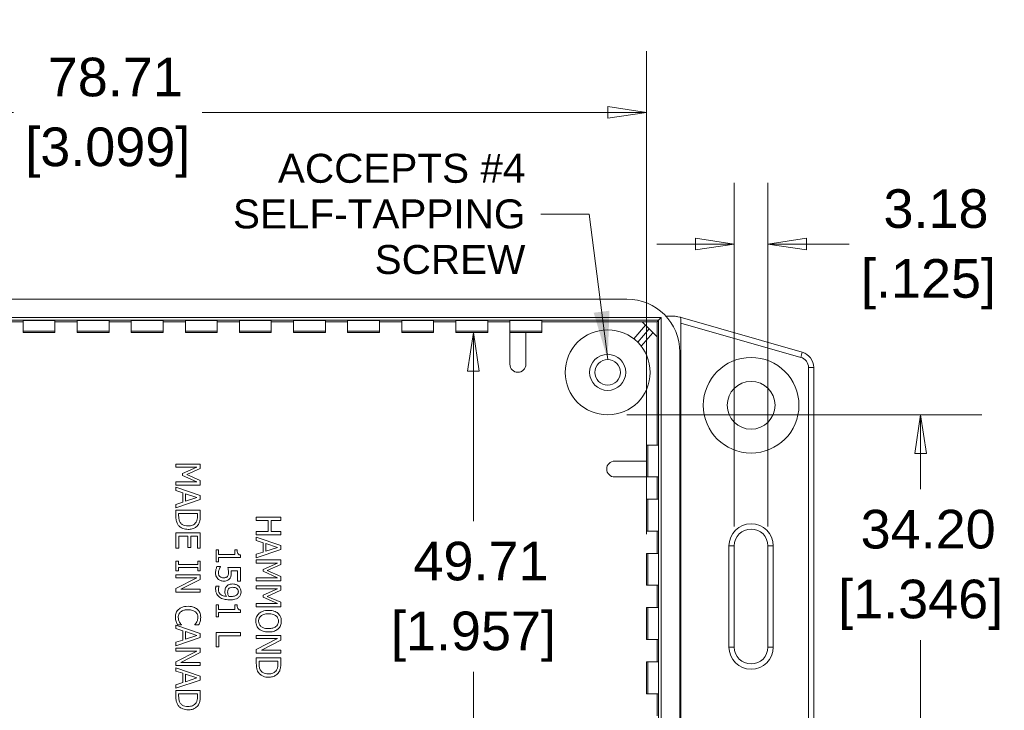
# Model space of a CAD drawing. Header units: millimetres. Extents: x 17 to 490, y 17 to 376.
# Tile 6 of 10: x 243 to 336, y 71 to 136. Entities that reach past the tile are written whole.
import ezdxf

# ---------------------------------------------------------------- set-up
doc = ezdxf.new("R2010")
doc.units = ezdxf.units.MM
doc.header["$LTSCALE"] = 1.818182
for name, color, linetype, lineweight in [('Dimension (ANSI)', 7, 'Continuous', 9), ('Symbol (ANSI)', 7, 'Continuous', 9), ('Visible (ANSI)', 7, 'Continuous', 9), ('Visible Narrow (ANSI)', 7, 'Continuous', 9)]:
    doc.layers.add(name, color=color, linetype=linetype, lineweight=lineweight)
doc.styles.add('Note Text (ANSI)', font='arial.ttf')
doc.dimstyles.new('Default - mm (ANSI)', dxfattribs={"dimscale": 1.818182, "dimtxt": 2, "dimasz": 2, "dimexe": 3.175, "dimexo": 1, "dimgap": 0.8, "dimtad": 0, "dimtih": 1, "dimtoh": 1, "dimrnd": 1e-08, "dimzin": 4, "dimdsep": 46, "dimtxsty": 'Note Text (ANSI)', "dimblk": 'Filled-1', "dimcen": 0.09, "dimdle": 10, "dimclrd": 256, "dimclre": 256, "dimclrt": 256, "dimadec": 1, "dimazin": 0, "dimtfac": 1.524, "dimtofl": 0, "dimtmove": 0, "dimatfit": 3, "dimfxl": 0, "dimtolj": 1, "dimtzin": 0, "dimlwd": -1, "dimlwe": -1, "dimarcsym": 0})
doc.dimstyles.new('Default - mm (ANSI)$7', dxfattribs={"dimscale": 1.818182, "dimtxt": 2, "dimasz": 2.5, "dimexe": 3.175, "dimexo": 1, "dimgap": 0.8, "dimtad": 0, "dimtih": 1, "dimtoh": 1, "dimrnd": 1e-08, "dimzin": 4, "dimdsep": 46, "dimtxsty": 'Note Text (ANSI)', "dimblk": 'Filled-1', "dimcen": 0.09, "dimdle": 10, "dimclrd": 256, "dimclre": 256, "dimclrt": 256, "dimadec": 1, "dimazin": 0, "dimtfac": 1.524, "dimtofl": 0, "dimtmove": 0, "dimatfit": 3, "dimfxl": 0, "dimtolj": 1, "dimtzin": 0, "dimlwd": -1, "dimlwe": -1, "dimarcsym": 0})

# ---------------------------------------------------------------- blocks, each defined once
blk = doc.blocks.new('Filled-1')
at = {"color": 0}
for p, q in [((0, 0), (-1, 0.15)), ((-1, 0.15), (-1, -0.15)), ((-1, 0), (0, 0)), ((-1, -0.15), (0, 0))]:
    blk.add_line(p, q, dxfattribs=at)
at = {"color": 0, "flags": 128}
blk.add_lwpolyline([(-1, -0.15), (0, 0), (-1, 0.15), (-1, -0.15)], dxfattribs=at)
at = {"color": 0}
blk.add_solid([(-1, -0.15), (0, 0), (-1, 0.15), (-1, -0.15)], dxfattribs=at)
blk = doc.blocks.new('*D26')
at = {"layer": 'Defpoints', "color": 0, "transparency": 16777216}
for p in [(302.421, 127.05), (223.709, 85.532), (302.421, 85.532)]:
    blk.add_point(p, dxfattribs=at)
at = {"layer": 'Dimension (ANSI)', "transparency": 16777216}
for p, q in [((223.709, 87.35), (223.709, 132.823)), ((302.421, 87.35), (302.421, 132.823)), ((227.346, 127.05), (242.835, 127.05)), ((298.785, 127.05), (260.605, 127.05))]:
    blk.add_line(p, q, dxfattribs=at)
at = {"layer": 'Dimension (ANSI)', "transparency": 16777216, "xscale": 3.636363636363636, "yscale": 3.636363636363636, "zscale": 3.636363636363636, "rotation": 180}
blk.add_blockref('Filled-1', (223.709, 127.05), dxfattribs=at)
at = {"layer": 'Dimension (ANSI)', "transparency": 16777216, "xscale": 3.636363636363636, "yscale": 3.636363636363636, "zscale": 3.636363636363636}
blk.add_blockref('Filled-1', (302.421, 127.05), dxfattribs=at)
at = {"layer": 'Dimension (ANSI)', "transparency": 16777216, "attachment_point": 5, "style": 'Note Text (ANSI)'}
for s, insert, char_height in [('\\A1; 78.71', (251.72, 130.361), 3.6364), ('\\A1;[3.099]', (251.72, 123.265), 3.63636)]:
    blk.add_mtext(s, dxfattribs=dict(at, insert=insert, char_height=char_height))
blk = doc.blocks.new('*D27')
at = {"layer": 'Defpoints', "color": 0, "transparency": 16777216}
for p in [(287.474, 106.338), (284.474, 56.626), (286.134, 56.626)]:
    blk.add_point(p, dxfattribs=at)
at = {"layer": 'Dimension (ANSI)', "transparency": 16777216}
for p, q in [((286.134, 102.701), (286.134, 88.578)), ((286.134, 60.262), (286.134, 74.386))]:
    blk.add_line(p, q, dxfattribs=at)
at = {"layer": 'Dimension (ANSI)', "transparency": 16777216, "xscale": 3.636363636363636, "yscale": 3.636363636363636, "zscale": 3.636363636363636}
for p, rotation in [((286.134, 106.338), 90), ((286.134, 56.626), 270)]:
    blk.add_blockref('Filled-1', p, dxfattribs=dict(at, rotation=rotation))
at = {"layer": 'Dimension (ANSI)', "transparency": 16777216, "attachment_point": 5, "style": 'Note Text (ANSI)'}
for s, insert, char_height in [('\\A1; 49.71', (286.134, 84.793), 3.6364), ('\\A1;[1.957]', (286.134, 77.697), 3.63636)]:
    blk.add_mtext(s, dxfattribs=dict(at, insert=insert, char_height=char_height))
blk = doc.blocks.new('*D28')
at = {"layer": 'Defpoints', "color": 0, "transparency": 16777216}
for p in [(298.765, 98.582), (298.765, 64.382), (328.221, 64.382)]:
    blk.add_point(p, dxfattribs=at)
at = {"layer": 'Dimension (ANSI)', "transparency": 16777216}
for p, q in [((300.584, 98.582), (333.994, 98.582)), ((328.221, 94.946), (328.221, 91.579)), ((328.221, 68.018), (328.221, 77.385)), ((300.584, 64.382), (333.994, 64.382))]:
    blk.add_line(p, q, dxfattribs=at)
at = {"layer": 'Dimension (ANSI)', "transparency": 16777216, "xscale": 3.636363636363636, "yscale": 3.636363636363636, "zscale": 3.636363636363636}
for p, rotation in [((328.221, 98.582), 90), ((328.221, 64.382), 270)]:
    blk.add_blockref('Filled-1', p, dxfattribs=dict(at, rotation=rotation))
at = {"layer": 'Dimension (ANSI)', "transparency": 16777216, "attachment_point": 5, "style": 'Note Text (ANSI)'}
for s, insert, char_height in [('\\A1; 34.20', (328.221, 87.794), 3.6364), ('\\A1;[1.346]', (328.221, 80.697), 3.63636)]:
    blk.add_mtext(s, dxfattribs=dict(at, insert=insert, char_height=char_height))
blk = doc.blocks.new('*D41')
at = {"layer": 'Defpoints', "color": 0, "transparency": 16777216}
for p in [(310.678, 114.661), (310.678, 86.244), (313.853, 86.244)]:
    blk.add_point(p, dxfattribs=at)
at = {"layer": 'Dimension (ANSI)', "transparency": 16777216}
for p, q in [((310.678, 88.063), (310.678, 120.434)), ((313.853, 88.063), (313.853, 120.434)), ((307.042, 114.661), (303.405, 114.661)), ((317.489, 114.661), (321.486, 114.661))]:
    blk.add_line(p, q, dxfattribs=at)
at = {"layer": 'Dimension (ANSI)', "transparency": 16777216, "xscale": 3.636363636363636, "yscale": 3.636363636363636, "zscale": 3.636363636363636}
blk.add_blockref('Filled-1', (310.678, 114.661), dxfattribs=at)
at = {"layer": 'Dimension (ANSI)', "transparency": 16777216, "xscale": 3.636363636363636, "yscale": 3.636363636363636, "zscale": 3.636363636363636, "rotation": 180}
blk.add_blockref('Filled-1', (313.853, 114.661), dxfattribs=at)
at = {"layer": 'Dimension (ANSI)', "transparency": 16777216, "char_height": 3.6364, "attachment_point": 5, "style": 'Note Text (ANSI)'}
for s, insert in [('\\A1; 3.18', (328.958, 117.974)), ('\\A1;[.125]', (328.958, 110.876))]:
    blk.add_mtext(s, dxfattribs=dict(at, insert=insert))

msp = doc.modelspace()

# ---------------------------------------------------------------- linework, layer by layer
at = {"layer": 'Visible (ANSI)'}
for p, q in [((225.565, 109.482), (300.565, 109.482)), ((303.564, 107.481), (303.814, 107.731)), ((304.955, 107.882), (304.232, 107.882)), ((305.58, 107.763), (305.368, 107.824)), ((317.078, 104.473), (305.58, 107.763)), ((243.747, 107.338), (241.656, 107.338)), ((243.747, 107.462), (243.747, 106.462)), ((246.747, 107.462), (246.747, 106.462)), ((248.838, 107.338), (246.747, 107.338)), ((248.838, 107.462), (248.838, 106.462)), ((251.838, 107.462), (251.838, 106.462)), ((253.929, 107.338), (251.838, 107.338)), ((253.929, 107.462), (253.929, 106.462)), ((256.929, 107.462), (256.929, 106.462)), ((259.02, 107.338), (256.929, 107.338)), ((259.02, 107.462), (259.02, 106.462)), ((262.02, 107.462), (262.02, 106.462)), ((264.111, 107.338), (262.02, 107.338)), ((264.111, 107.462), (264.111, 106.462)), ((267.111, 107.462), (267.111, 106.462)), ((269.202, 107.338), (267.111, 107.338)), ((269.202, 107.462), (269.202, 106.462)), ((272.202, 107.462), (272.202, 106.462)), ((274.293, 107.338), (272.202, 107.338)), ((274.293, 107.462), (274.293, 106.462)), ((277.293, 107.462), (277.293, 106.462)), ((279.384, 107.338), (277.293, 107.338)), ((279.384, 107.462), (279.384, 106.462)), ((282.384, 107.462), (282.384, 106.462)), ((284.474, 107.338), (282.384, 107.338)), ((284.474, 107.462), (284.474, 106.462)), ((287.474, 107.462), (287.474, 106.462)), ((289.565, 107.338), (287.474, 107.338)), ((289.565, 107.462), (289.565, 106.462)), ((292.565, 107.462), (292.565, 106.462)), ((302.007, 107.338), (292.565, 107.338)), ((302.321, 107.024), (301.218, 105.742)), ((302.007, 107.338), (303.421, 105.924)), ((303.421, 107.338), (302.007, 107.338)), ((303.564, 107.481), (303.421, 107.338)), ((303.421, 105.924), (303.421, 107.338)), ((305.665, 107.219), (305.665, 55.745)), ((243.747, 106.338), (243.747, 106.462)), ((246.747, 106.338), (243.747, 106.338)), ((246.747, 106.462), (246.747, 106.338)), ((248.838, 106.338), (248.838, 106.462)), ((251.838, 106.338), (248.838, 106.338)), ((251.838, 106.462), (251.838, 106.338)), ((253.929, 106.338), (253.929, 106.462)), ((256.929, 106.338), (253.929, 106.338)), ((256.929, 106.462), (256.929, 106.338)), ((259.02, 106.338), (259.02, 106.462)), ((262.02, 106.338), (259.02, 106.338)), ((262.02, 106.462), (262.02, 106.338)), ((264.111, 106.338), (264.111, 106.462)), ((267.111, 106.338), (264.111, 106.338)), ((267.111, 106.462), (267.111, 106.338)), ((269.202, 106.338), (269.202, 106.462)), ((272.202, 106.338), (269.202, 106.338)), ((272.202, 106.462), (272.202, 106.338)), ((274.293, 106.338), (274.293, 106.462)), ((277.293, 106.338), (274.293, 106.338)), ((277.293, 106.462), (277.293, 106.338)), ((279.384, 106.338), (279.384, 106.462)), ((282.384, 106.338), (279.384, 106.338)), ((282.384, 106.462), (282.384, 106.338)), ((284.474, 106.338), (284.474, 106.462)), ((287.474, 106.338), (284.474, 106.338)), ((287.474, 106.462), (287.474, 106.338)), ((289.565, 106.349), (289.565, 106.462)), ((291.065, 106.349), (289.565, 106.349)), ((289.565, 103.338), (289.565, 106.349)), ((291.065, 106.349), (291.065, 103.338)), ((292.565, 106.338), (291.065, 106.338)), ((292.565, 106.462), (292.565, 106.338)), ((301.925, 105.035), (303.028, 106.317)), ((303.421, 95.732), (303.421, 105.924)), ((305.565, 104.482), (305.565, 58.482)), ((318.165, 59.933), (318.165, 103.031)), ((302.421, 94.232), (302.421, 95.732)), ((302.545, 95.732), (302.421, 95.732)), ((303.545, 95.732), (302.545, 95.732)), ((260.425, 93.949), (258.125, 93.949)), ((258.125, 93.949), (258.125, 93.664)), ((258.125, 93.664), (260.106, 93.664)), ((260.106, 93.664), (258.759, 93.069)), ((260.425, 93.532), (260.425, 93.949)), ((299.421, 94.232), (302.432, 94.232)), ((302.432, 92.732), (302.432, 94.232)), ((258.759, 93.069), (258.759, 92.883)), ((258.759, 92.883), (260.106, 92.283)), ((259.144, 92.958), (260.425, 93.532)), ((260.425, 92.402), (259.144, 92.958)), ((302.432, 92.732), (299.421, 92.732)), ((302.432, 92.732), (302.545, 92.732)), ((303.545, 92.732), (302.545, 92.732)), ((303.421, 90.632), (303.421, 92.732)), ((260.106, 92.283), (258.125, 92.283)), ((258.125, 92.283), (258.125, 91.977)), ((258.125, 91.977), (260.425, 91.977)), ((260.425, 90.984), (258.125, 91.759)), ((258.125, 91.759), (258.125, 91.45)), ((260.425, 91.977), (260.425, 92.402)), ((258.125, 91.45), (258.768, 91.241)), ((258.768, 91.241), (258.768, 90.363)), ((259.029, 90.447), (259.029, 91.157)), ((259.029, 91.157), (260.112, 90.803)), ((260.425, 90.607), (260.425, 90.984)), ((258.125, 89.832), (260.425, 90.607)), ((258.768, 90.363), (258.125, 90.154)), ((258.125, 90.154), (258.125, 89.832)), ((260.112, 90.803), (259.029, 90.447)), ((302.421, 87.632), (302.421, 90.632)), ((302.545, 90.632), (302.421, 90.632)), ((303.545, 90.632), (302.545, 90.632)), ((260.425, 89.614), (258.125, 89.614)), ((258.125, 89.614), (258.125, 89.085)), ((258.389, 89.075), (258.389, 89.308)), ((258.389, 89.308), (260.16, 89.308)), ((260.16, 89.308), (260.16, 89.075)), ((260.425, 89.09), (260.425, 89.614)), ((267.999, 88.951), (265.699, 88.951)), ((265.699, 88.951), (265.699, 88.646)), ((265.699, 88.646), (266.824, 88.646)), ((266.824, 88.646), (266.824, 87.587)), ((267.096, 87.587), (267.096, 88.646)), ((267.096, 88.646), (267.999, 88.646)), ((267.999, 88.646), (267.999, 88.951)), ((260.425, 87.469), (258.125, 87.469)), ((258.125, 87.469), (258.125, 86.03)), ((258.397, 86.03), (258.397, 87.163)), ((258.397, 87.163), (259.251, 87.163)), ((259.251, 87.163), (259.251, 86.106)), ((259.523, 86.106), (259.523, 87.163)), ((259.523, 87.163), (260.153, 87.163)), ((260.153, 87.163), (260.153, 86.03)), ((260.425, 86.03), (260.425, 87.469)), ((266.824, 87.587), (265.699, 87.587)), ((265.699, 87.587), (265.699, 87.281)), ((265.699, 87.281), (267.999, 87.281)), ((267.999, 87.587), (267.096, 87.587)), ((267.999, 87.281), (267.999, 87.587)), ((302.421, 87.632), (302.545, 87.632)), ((303.545, 87.632), (302.545, 87.632)), ((303.421, 85.532), (303.421, 87.632)), ((267.999, 86.288), (265.699, 87.063)), ((265.699, 87.063), (265.699, 86.754)), ((265.699, 86.754), (266.342, 86.545)), ((266.342, 86.545), (266.342, 85.667)), ((266.603, 85.751), (266.603, 86.461)), ((266.603, 86.461), (267.685, 86.107)), ((267.999, 85.911), (267.999, 86.288)), ((310.678, 76.719), (310.678, 86.244)), ((313.853, 86.244), (313.853, 76.719)), ((258.125, 86.03), (258.397, 86.03)), ((259.251, 86.106), (259.523, 86.106)), ((260.153, 86.03), (260.425, 86.03)), ((262.147, 85.866), (261.912, 85.866)), ((261.912, 85.866), (261.912, 84.744)), ((262.147, 85.448), (262.147, 85.866)), ((263.688, 85.448), (262.147, 85.448)), ((263.899, 85.866), (263.688, 85.866)), ((263.688, 85.866), (263.688, 85.448)), ((264.219, 85.152), (264.219, 85.39)), ((265.699, 85.136), (267.999, 85.911)), ((266.342, 85.667), (265.699, 85.458)), ((265.699, 85.458), (265.699, 85.136)), ((267.685, 86.107), (266.603, 85.751)), ((302.421, 82.532), (302.421, 85.532)), ((302.545, 85.532), (302.421, 85.532)), ((303.545, 85.532), (302.545, 85.532)), ((258.36, 84.796), (258.125, 84.796)), ((258.125, 84.796), (258.125, 83.905)), ((258.36, 84.503), (258.36, 84.796)), ((260.19, 84.503), (258.36, 84.503)), ((260.425, 84.796), (260.19, 84.796)), ((260.19, 84.796), (260.19, 84.503)), ((260.425, 83.905), (260.425, 84.796)), ((261.912, 84.744), (262.147, 84.744)), ((262.147, 84.744), (262.147, 85.152)), ((262.147, 85.152), (264.219, 85.152)), ((267.999, 84.918), (265.699, 84.918)), ((265.699, 84.918), (265.699, 84.633)), ((265.699, 84.633), (267.68, 84.633)), ((267.68, 84.633), (266.332, 84.038)), ((266.718, 83.926), (267.999, 84.5)), ((267.999, 84.5), (267.999, 84.918)), ((258.125, 83.905), (258.36, 83.905)), ((260.425, 83.527), (258.125, 83.527)), ((258.125, 83.527), (258.125, 83.241)), ((258.36, 83.905), (258.36, 84.198)), ((258.36, 84.198), (260.19, 84.198)), ((260.19, 84.198), (260.19, 83.905)), ((260.19, 83.905), (260.425, 83.905)), ((260.425, 83.092), (260.425, 83.527)), ((262.32, 84.296), (261.994, 84.296)), ((262.32, 84.274), (262.32, 84.296)), ((264.212, 84.201), (263.026, 84.201)), ((263.328, 83.905), (263.941, 83.905)), ((263.941, 83.905), (263.941, 82.939)), ((264.212, 82.939), (264.212, 84.201)), ((266.332, 84.038), (266.332, 83.852)), ((266.332, 83.852), (267.68, 83.252)), ((267.999, 83.371), (266.718, 83.926)), ((260.108, 83.241), (258.125, 82.224)), ((258.125, 83.241), (260.108, 83.241)), ((258.604, 82.166), (260.425, 83.092)), ((263.941, 82.939), (264.212, 82.939)), ((267.68, 83.252), (265.699, 83.252)), ((265.699, 83.252), (265.699, 82.946)), ((265.699, 82.946), (267.999, 82.946)), ((267.999, 82.48), (265.699, 82.48)), ((265.699, 82.48), (265.699, 82.195)), ((267.999, 82.946), (267.999, 83.371)), ((267.999, 82.062), (267.999, 82.48)), ((302.421, 82.532), (302.545, 82.532)), ((303.545, 82.532), (302.545, 82.532)), ((303.421, 80.432), (303.421, 82.532)), ((258.125, 82.224), (258.125, 81.881)), ((258.125, 81.881), (260.425, 81.881)), ((260.425, 82.166), (258.604, 82.166)), ((260.425, 81.881), (260.425, 82.166)), ((262.195, 82.459), (261.899, 82.459)), ((262.195, 82.444), (262.195, 82.459)), ((265.699, 82.195), (267.68, 82.195)), ((267.68, 82.195), (266.332, 81.6)), ((266.332, 81.6), (266.332, 81.414)), ((266.718, 81.488), (267.999, 82.062)), ((262.147, 80.688), (261.912, 80.688)), ((261.912, 80.688), (261.912, 79.566)), ((262.147, 80.27), (262.147, 80.688)), ((263.899, 80.688), (263.688, 80.688)), ((263.688, 80.688), (263.688, 80.27)), ((267.68, 80.814), (265.699, 80.814)), ((265.699, 80.814), (265.699, 80.508)), ((266.332, 81.414), (267.68, 80.814)), ((267.999, 80.933), (266.718, 81.488)), ((267.999, 80.508), (267.999, 80.933)), ((263.688, 80.27), (262.147, 80.27)), ((262.147, 79.566), (262.147, 79.974)), ((262.147, 79.974), (264.219, 79.974)), ((264.219, 79.974), (264.219, 80.213)), ((265.699, 80.508), (267.999, 80.508)), ((302.421, 77.432), (302.421, 80.432)), ((302.545, 80.432), (302.421, 80.432)), ((303.545, 80.432), (302.545, 80.432)), ((260.425, 78), (258.125, 78.776)), ((258.125, 78.776), (258.125, 78.466)), ((258.281, 78.813), (258.647, 78.813)), ((258.647, 78.813), (258.647, 78.835)), ((259.903, 78.837), (259.903, 78.813)), ((259.903, 78.813), (260.272, 78.813)), ((261.912, 79.566), (262.147, 79.566)), ((258.125, 78.466), (258.768, 78.257)), ((258.768, 78.257), (258.768, 77.38)), ((259.029, 77.463), (259.029, 78.174)), ((259.029, 78.174), (260.112, 77.819)), ((260.425, 77.624), (260.425, 78)), ((264.212, 78.09), (261.912, 78.09)), ((261.912, 78.09), (261.912, 76.757)), ((264.212, 77.784), (264.212, 78.09)), ((258.125, 76.848), (260.425, 77.624)), ((258.768, 77.38), (258.125, 77.171)), ((258.125, 77.171), (258.125, 76.848)), ((260.112, 77.819), (259.029, 77.463)), ((262.184, 76.757), (262.184, 77.784)), ((262.184, 77.784), (264.212, 77.784)), ((267.999, 77.804), (265.699, 77.804)), ((265.699, 77.804), (265.699, 77.518)), ((267.682, 77.518), (265.699, 76.501)), ((265.699, 77.518), (267.682, 77.518)), ((266.178, 76.443), (267.999, 77.369)), ((267.999, 77.369), (267.999, 77.804)), ((302.421, 77.432), (302.545, 77.432)), ((303.545, 77.432), (302.545, 77.432)), ((303.421, 75.332), (303.421, 77.432)), ((260.425, 76.63), (258.125, 76.63)), ((258.125, 76.63), (258.125, 76.345)), ((260.108, 76.345), (258.125, 75.327)), ((258.125, 76.345), (260.108, 76.345)), ((258.604, 75.27), (260.425, 76.196)), ((260.425, 76.196), (260.425, 76.63)), ((261.912, 76.757), (262.184, 76.757)), ((265.699, 76.501), (265.699, 76.158)), ((265.699, 76.158), (267.999, 76.158)), ((267.999, 76.443), (266.178, 76.443)), ((267.999, 76.158), (267.999, 76.443)), ((258.125, 75.327), (258.125, 74.984)), ((260.425, 75.27), (258.604, 75.27)), ((260.425, 74.984), (260.425, 75.27)), ((267.999, 75.692), (265.699, 75.692)), ((265.699, 75.692), (265.699, 75.162)), ((265.963, 75.153), (265.963, 75.386)), ((265.963, 75.386), (267.734, 75.386)), ((267.734, 75.386), (267.734, 75.153)), ((267.999, 75.168), (267.999, 75.692)), ((302.421, 72.332), (302.421, 75.332)), ((302.545, 75.332), (302.421, 75.332)), ((303.545, 75.332), (302.545, 75.332)), ((258.125, 74.984), (260.425, 74.984)), ((260.425, 73.991), (258.125, 74.766)), ((258.125, 74.766), (258.125, 74.457)), ((258.125, 74.457), (258.768, 74.248)), ((258.768, 74.248), (258.768, 73.37)), ((259.029, 73.454), (259.029, 74.164)), ((259.029, 74.164), (260.112, 73.81)), ((258.125, 72.839), (260.425, 73.615)), ((258.768, 73.37), (258.125, 73.162)), ((260.112, 73.81), (259.029, 73.454)), ((260.425, 73.615), (260.425, 73.991)), ((258.125, 73.162), (258.125, 72.839)), ((260.425, 72.621), (258.125, 72.621)), ((258.125, 72.621), (258.125, 72.092)), ((258.389, 72.082), (258.389, 72.315)), ((258.389, 72.315), (260.16, 72.315)), ((260.16, 72.315), (260.16, 72.082)), ((260.425, 72.097), (260.425, 72.621)), ((302.421, 72.332), (302.545, 72.332)), ((303.545, 72.332), (302.545, 72.332)), ((303.421, 70.232), (303.421, 72.332))]:
    msp.add_line(p, q, dxfattribs=at)
for centre, radius in [((298.765, 102.582), 4), ((298.765, 102.582), 1.7), ((312.265, 99.482), 4.5), ((298.765, 102.582), 1.2), ((312.265, 99.482), 2.25)]:
    msp.add_circle(centre, radius, dxfattribs=at)
for centre, radius, start, end in [((316.665, 103.031), 1.5, 0, 74.03132), ((290.315, 103.338), 0.75, 180, 0), ((299.421, 93.482), 0.75, 90, 270), ((312.265, 86.244), 1.588, 0, 180), ((312.265, 76.719), 1.588, 180, 0)]:
    msp.add_arc(centre, radius, start, end, dxfattribs=at)
for centre, major_axis, ratio, start_param, end_param in [((300.565, 104.482), (3.536, 3.536), 0.999981, 5.497797, 7.068574), ((245.247, 107.462), (-1.5, 0), 0.004363, 3.141593, 6.283185), ((250.338, 107.462), (-1.5, 0), 0.004363, 3.141593, 6.283185), ((255.429, 107.462), (-1.5, 0), 0.004363, 3.141593, 6.283185), ((260.52, 107.462), (-1.5, 0), 0.004363, 3.141593, 6.283185), ((265.611, 107.462), (-1.5, 0), 0.004363, 3.141593, 6.283185), ((270.702, 107.462), (-1.5, 0), 0.004363, 3.141593, 6.283185), ((275.793, 107.462), (-1.5, 0), 0.004363, 3.141593, 6.283185), ((280.884, 107.462), (-1.5, 0), 0.004363, 3.141593, 6.283185), ((285.974, 107.462), (-1.5, 0), 0.004363, 3.141593, 6.283185), ((291.065, 107.462), (-1.5, 0), 0.004363, 3.141593, 6.283185), ((245.247, 106.462), (-1.5, 0), 0.004363, 3.141593, 6.283185), ((250.338, 106.462), (-1.5, 0), 0.004363, 3.141593, 6.283185), ((255.429, 106.462), (-1.5, 0), 0.004363, 3.141593, 6.283185), ((260.52, 106.462), (-1.5, 0), 0.004363, 3.141593, 6.283185), ((265.611, 106.462), (-1.5, 0), 0.004363, 3.141593, 6.283185), ((270.702, 106.462), (-1.5, 0), 0.004363, 3.141593, 6.283185), ((275.793, 106.462), (-1.5, 0), 0.004363, 3.141593, 6.283185), ((280.884, 106.462), (-1.5, 0), 0.004363, 3.141593, 6.283185), ((285.974, 106.462), (-1.5, 0), 0.004363, 3.141593, 6.283185), ((291.065, 106.462), (-1.5, 0), 0.004363, 3.141593, 6.283185), ((302.545, 94.232), (0, -1.5), 0.004363, 0, 3.141593), ((303.545, 94.232), (0, 1.5), 0.004363, 3.141593, 6.283185), ((302.545, 89.132), (0, -1.5), 0.004363, 0, 3.141593), ((303.545, 89.132), (0, 1.5), 0.004363, 3.141593, 6.283185), ((302.545, 84.032), (0, -1.5), 0.004363, 0, 3.141593), ((303.545, 84.032), (0, 1.5), 0.004363, 3.141593, 6.283185), ((302.545, 78.932), (0, -1.5), 0.004363, 0, 3.141593), ((303.545, 78.932), (0, 1.5), 0.004363, 3.141593, 6.283185), ((302.545, 73.832), (0, -1.5), 0.004363, 0, 3.141593), ((303.545, 73.832), (0, 1.5), 0.004363, 3.141593, 6.283185)]:
    msp.add_ellipse(centre, major_axis=major_axis, ratio=ratio, start_param=start_param, end_param=end_param, dxfattribs=at)
for points, knots in [([(305.368, 107.824), (305.328, 107.835), (305.284, 107.846), (305.153, 107.871), (305.057, 107.882), (304.955, 107.882)], [1.24018026, 1.24018026, 1.24018026, 1.24018026, 1.26012077, 1.26012077, 1.2962659, 1.2962659, 1.2962659, 1.2962659]), ([(305.58, 107.763), (305.601, 107.757), (305.619, 107.74), (305.645, 107.682), (305.653, 107.641), (305.662, 107.547), (305.664, 107.487), (305.666, 107.356), (305.665, 107.285), (305.665, 107.219)], [0.0788412, 0.0788412, 0.0788412, 0.0788412, 0.09816242, 0.09816242, 0.11748363, 0.11748363, 0.13738965, 0.13738965, 0.15729567, 0.15729567, 0.15729567, 0.15729567]), ([(258.125, 89.085), (258.125, 88.939), (258.132, 88.768), (258.175, 88.56), (258.208, 88.432), (258.309, 88.27)], [-0.1845526, -0.1845526, -0.1845526, -0.1845526, -0.0573574, -0.0573574, 0, 0, 0, 0]), ([(258.542, 88.44), (258.513, 88.481), (258.489, 88.525), (258.44, 88.637), (258.428, 88.692), (258.398, 88.833), (258.389, 88.958), (258.389, 89.075)], [-0.04883375, -0.04883375, -0.04883375, -0.04883375, -0.04319559, -0.04319559, -0.03526418, -0.03526418, 0, 0, 0, 0]), ([(260.16, 89.075), (260.16, 88.892), (260.141, 88.786), (260.106, 88.637), (260.071, 88.55), (260.022, 88.468)], [-0.0460514, -0.0460514, -0.0460514, -0.0460514, -0.02855229, -0.02855229, 0, 0, 0, 0]), ([(260.242, 88.266), (260.305, 88.362), (260.347, 88.471), (260.392, 88.64), (260.425, 88.781), (260.425, 89.09)], [-0.2683592, -0.2683592, -0.2683592, -0.2683592, -0.0928759, -0.0928759, 0, 0, 0, 0]), ([(258.309, 88.27), (258.364, 88.187), (258.431, 88.115), (258.597, 87.982), (258.693, 87.93), (258.938, 87.828), (259.103, 87.8), (259.273, 87.8)], [-0.1051826, -0.1051826, -0.1051826, -0.1051826, -0.0796413, -0.0796413, -0.0508324, -0.0508324, 0, 0, 0, 0]), ([(259.277, 88.119), (259.173, 88.119), (259.067, 88.128), (258.901, 88.169), (258.815, 88.198), (258.655, 88.303), (258.592, 88.365), (258.542, 88.44)], [-0.1040739, -0.1040739, -0.1040739, -0.1040739, -0.0575277, -0.0575277, -0.0269363, -0.0269363, 0, 0, 0, 0]), ([(259.273, 87.8), (259.401, 87.8), (259.531, 87.814), (259.795, 87.886), (259.893, 87.94), (260.076, 88.063), (260.168, 88.155), (260.242, 88.266)], [-0.08919935, -0.08919935, -0.08919935, -0.08919935, -0.06602777, -0.06602777, -0.03998556, -0.03998556, 0, 0, 0, 0]), ([(260.022, 88.468), (259.984, 88.405), (259.937, 88.35), (259.825, 88.256), (259.761, 88.219), (259.562, 88.138), (259.417, 88.119), (259.277, 88.119)], [-0.0862397, -0.0862397, -0.0862397, -0.0862397, -0.06442755, -0.06442755, -0.04224598, -0.04224598, 0, 0, 0, 0]), ([(264.219, 85.39), (264.188, 85.393), (264.157, 85.398), (264.1, 85.413), (264.075, 85.422), (264.026, 85.45), (264.003, 85.468), (263.974, 85.503), (263.953, 85.532), (263.907, 85.667), (263.899, 85.767), (263.899, 85.866)], [-0.1517394, -0.1517394, -0.1517394, -0.1517394, -0.1151092, -0.1151092, -0.0834926, -0.0834926, -0.0492266, -0.0492266, -0.02948, -0.02948, 0, 0, 0, 0]), ([(261.994, 84.296), (261.951, 84.209), (261.921, 84.113), (261.886, 83.959), (261.863, 83.844), (261.863, 83.694)], [-0.1161649, -0.1161649, -0.1161649, -0.1161649, -0.0450167, -0.0450167, 0, 0, 0, 0]), ([(261.863, 83.694), (261.863, 83.629), (261.869, 83.565), (261.892, 83.459), (261.908, 83.4), (261.979, 83.255), (262.027, 83.187), (262.089, 83.13)], [-0.08322023, -0.08322023, -0.08322023, -0.08322023, -0.04831177, -0.04831177, -0.02531764, -0.02531764, 0, 0, 0, 0]), ([(262.13, 83.689), (262.13, 83.745), (262.134, 83.804), (262.161, 83.916), (262.178, 83.971), (262.197, 84.026)], [-0.03443792, -0.03443792, -0.03443792, -0.03443792, -0.01739739, -0.01739739, 0, 0, 0, 0]), ([(262.27, 83.357), (262.246, 83.378), (262.225, 83.401), (262.189, 83.452), (262.174, 83.479), (262.152, 83.538), (262.13, 83.601), (262.13, 83.689)], [-0.0762672, -0.0762672, -0.0762672, -0.0762672, -0.05108229, -0.05108229, -0.02623546, -0.02623546, 0, 0, 0, 0]), ([(262.197, 84.026), (262.215, 84.076), (262.236, 84.125), (262.27, 84.191), (262.294, 84.239), (262.32, 84.274)], [-0.046395, -0.046395, -0.046395, -0.046395, -0.01298423, -0.01298423, 0, 0, 0, 0]), ([(263.082, 83.746), (263.082, 83.653), (263.071, 83.557), (263.027, 83.441), (263.005, 83.403), (262.976, 83.37)], [-0.03715531, -0.03715531, -0.03715531, -0.03715531, -0.01333938, -0.01333938, 0, 0, 0, 0]), ([(263.026, 84.201), (263.04, 84.139), (263.053, 84.061), (263.068, 83.966), (263.082, 83.872), (263.082, 83.746)], [-0.1079239, -0.1079239, -0.1079239, -0.1079239, -0.037632, -0.037632, 0, 0, 0, 0]), ([(263.198, 83.163), (263.225, 83.199), (263.249, 83.237), (263.288, 83.316), (263.303, 83.356), (263.322, 83.437), (263.341, 83.527), (263.341, 83.696)], [-0.158347, -0.158347, -0.158347, -0.158347, -0.1029811, -0.1029811, -0.0506947, -0.0506947, 0, 0, 0, 0]), ([(263.341, 83.696), (263.341, 83.729), (263.34, 83.762), (263.338, 83.811), (263.335, 83.85), (263.328, 83.905)], [-0.05051489, -0.05051489, -0.05051489, -0.05051489, -0.01649949, -0.01649949, 0, 0, 0, 0]), ([(262.089, 83.13), (262.16, 83.063), (262.243, 83.014), (262.396, 82.956), (262.498, 82.926), (262.642, 82.926)], [-0.1077922, -0.1077922, -0.1077922, -0.1077922, -0.0432601, -0.0432601, 0, 0, 0, 0]), ([(262.644, 83.239), (262.532, 83.239), (262.464, 83.258), (262.369, 83.29), (262.316, 83.318), (262.27, 83.357)], [-0.03014054, -0.03014054, -0.03014054, -0.03014054, -0.01816164, -0.01816164, 0, 0, 0, 0]), ([(262.642, 82.926), (262.715, 82.926), (262.791, 82.932), (262.914, 82.96), (262.969, 82.978), (263.095, 83.052), (263.151, 83.102), (263.198, 83.163)], [-0.07247387, -0.07247387, -0.07247387, -0.07247387, -0.04374222, -0.04374222, -0.02305631, -0.02305631, 0, 0, 0, 0]), ([(262.976, 83.37), (262.958, 83.348), (262.938, 83.329), (262.886, 83.291), (262.858, 83.278), (262.784, 83.248), (262.714, 83.239), (262.644, 83.239)], [-0.03127308, -0.03127308, -0.03127308, -0.03127308, -0.02692445, -0.02692445, -0.02107918, -0.02107918, 0, 0, 0, 0]), ([(263.464, 82.658), (263.389, 82.658), (263.313, 82.651), (263.191, 82.624), (263.126, 82.604), (262.987, 82.525), (262.927, 82.472), (262.877, 82.408)], [-0.08385592, -0.08385592, -0.08385592, -0.08385592, -0.04804451, -0.04804451, -0.02434338, -0.02434338, 0, 0, 0, 0]), ([(264.042, 82.442), (263.969, 82.511), (263.883, 82.563), (263.732, 82.622), (263.625, 82.658), (263.464, 82.658)], [-0.1283487, -0.1283487, -0.1283487, -0.1283487, -0.0481328, -0.0481328, 0, 0, 0, 0]), ([(261.899, 82.459), (261.885, 82.416), (261.878, 82.373), (261.872, 82.316), (261.867, 82.262), (261.867, 82.198)], [-0.08447105, -0.08447105, -0.08447105, -0.08447105, -0.01933651, -0.01933651, 0, 0, 0, 0]), ([(261.867, 82.198), (261.867, 82.102), (261.876, 82.006), (261.918, 81.831), (261.948, 81.757), (262.054, 81.58), (262.136, 81.493), (262.234, 81.42)], [-0.0904681, -0.0904681, -0.0904681, -0.0904681, -0.06194261, -0.06194261, -0.03658693, -0.03658693, 0, 0, 0, 0]), ([(262.133, 82.157), (262.133, 82.239), (262.148, 82.309), (262.172, 82.391), (262.182, 82.421), (262.195, 82.444)], [-0.02185704, -0.02185704, -0.02185704, -0.02185704, -0.00774924, -0.00774924, 0, 0, 0, 0]), ([(262.901, 81.486), (262.763, 81.495), (262.619, 81.521), (262.397, 81.625), (262.337, 81.676), (262.249, 81.765), (262.208, 81.825), (262.147, 81.977), (262.133, 82.067), (262.133, 82.157)], [-0.08504968, -0.08504968, -0.08504968, -0.08504968, -0.06466507, -0.06466507, -0.04920119, -0.04920119, -0.02698509, -0.02698509, 0, 0, 0, 0]), ([(262.877, 82.408), (262.829, 82.345), (262.79, 82.274), (262.761, 82.166), (262.741, 82.089), (262.741, 81.965)], [-0.1295484, -0.1295484, -0.1295484, -0.1295484, -0.037181, -0.037181, 0, 0, 0, 0]), ([(262.741, 81.965), (262.741, 81.881), (262.752, 81.799), (262.798, 81.665), (262.832, 81.587), (262.901, 81.486)], [-0.08938383, -0.08938383, -0.08938383, -0.08938383, -0.03698406, -0.03698406, 0, 0, 0, 0]), ([(262.996, 81.896), (262.996, 81.97), (263.005, 82.035), (263.03, 82.119), (263.05, 82.155), (263.077, 82.188)], [-0.02616666, -0.02616666, -0.02616666, -0.02616666, -0.01272033, -0.01272033, 0, 0, 0, 0]), ([(263.123, 81.484), (263.074, 81.557), (263.046, 81.632), (263.01, 81.752), (262.996, 81.824), (262.996, 81.896)], [-0.03747485, -0.03747485, -0.03747485, -0.03747485, -0.02153251, -0.02153251, 0, 0, 0, 0]), ([(263.077, 82.188), (263.098, 82.215), (263.123, 82.239), (263.185, 82.285), (263.216, 82.299), (263.308, 82.335), (263.392, 82.345), (263.477, 82.345)], [-0.03938111, -0.03938111, -0.03938111, -0.03938111, -0.03320291, -0.03320291, -0.02545618, -0.02545618, 0, 0, 0, 0]), ([(263.876, 81.64), (263.848, 81.613), (263.814, 81.591), (263.724, 81.543), (263.67, 81.527), (263.537, 81.489), (263.401, 81.478), (263.269, 81.478)], [-0.05204138, -0.05204138, -0.05204138, -0.05204138, -0.04732645, -0.04732645, -0.0398666, -0.0398666, 0, 0, 0, 0]), ([(263.477, 82.345), (263.531, 82.345), (263.585, 82.341), (263.683, 82.324), (263.728, 82.312), (263.832, 82.266), (263.872, 82.234), (263.934, 82.171), (263.959, 82.133), (263.998, 82.038), (264.007, 81.984), (264.007, 81.929)], [-0.0608988, -0.0608988, -0.0608988, -0.0608988, -0.05119306, -0.05119306, -0.04281988, -0.04281988, -0.03059362, -0.03059362, -0.01648294, -0.01648294, 0, 0, 0, 0]), ([(264.007, 81.929), (264.007, 81.899), (264.004, 81.869), (263.993, 81.818), (263.985, 81.788), (263.948, 81.713), (263.913, 81.674), (263.876, 81.64)], [-0.0381038, -0.0381038, -0.0381038, -0.0381038, -0.02495608, -0.02495608, -0.01505633, -0.01505633, 0, 0, 0, 0]), ([(264.258, 81.927), (264.258, 81.981), (264.252, 82.035), (264.225, 82.151), (264.204, 82.206), (264.149, 82.32), (264.102, 82.386), (264.042, 82.442)], [-0.04885154, -0.04885154, -0.04885154, -0.04885154, -0.03789932, -0.03789932, -0.02470391, -0.02470391, 0, 0, 0, 0]), ([(264.051, 81.417), (264.085, 81.448), (264.114, 81.482), (264.166, 81.558), (264.188, 81.598), (264.229, 81.697), (264.258, 81.791), (264.258, 81.927)], [-0.1020421, -0.1020421, -0.1020421, -0.1020421, -0.071563, -0.071563, -0.0410079, -0.0410079, 0, 0, 0, 0]), ([(262.234, 81.42), (262.359, 81.328), (262.508, 81.269), (262.774, 81.202), (262.953, 81.167), (263.2, 81.167)], [-0.1712955, -0.1712955, -0.1712955, -0.1712955, -0.0740086, -0.0740086, 0, 0, 0, 0]), ([(263.269, 81.478), (263.224, 81.478), (263.203, 81.479), (263.165, 81.481), (263.142, 81.482), (263.123, 81.484)], [-0.01149281, -0.01149281, -0.01149281, -0.01149281, -0.00557609, -0.00557609, 0, 0, 0, 0]), ([(263.2, 81.167), (263.317, 81.167), (263.44, 81.174), (263.613, 81.203), (263.715, 81.224), (263.908, 81.308), (263.986, 81.355), (264.051, 81.417)], [-0.1362043, -0.1362043, -0.1362043, -0.1362043, -0.0631744, -0.0631744, -0.0271193, -0.0271193, 0, 0, 0, 0]), ([(264.219, 80.213), (264.188, 80.215), (264.157, 80.22), (264.1, 80.235), (264.075, 80.244), (264.026, 80.272), (264.003, 80.29), (263.974, 80.325), (263.953, 80.354), (263.907, 80.489), (263.899, 80.59), (263.899, 80.688)], [-0.1517394, -0.1517394, -0.1517394, -0.1517394, -0.1151092, -0.1151092, -0.0834926, -0.0834926, -0.0492266, -0.0492266, -0.02948, -0.02948, 0, 0, 0, 0]), ([(258.386, 80.268), (258.336, 80.223), (258.292, 80.173), (258.215, 80.063), (258.184, 80.004), (258.121, 79.845), (258.084, 79.71), (258.084, 79.529)], [-0.125103, -0.125103, -0.125103, -0.125103, -0.0897673, -0.0897673, -0.0544998, -0.0544998, 0, 0, 0, 0]), ([(258.348, 79.525), (258.348, 79.578), (258.354, 79.63), (258.38, 79.741), (258.401, 79.791), (258.459, 79.905), (258.512, 79.97), (258.578, 80.026)], [-0.04888247, -0.04888247, -0.04888247, -0.04888247, -0.03826723, -0.03826723, -0.02584744, -0.02584744, 0, 0, 0, 0]), ([(259.273, 80.557), (259.025, 80.557), (258.835, 80.516), (258.572, 80.408), (258.472, 80.348), (258.386, 80.268)], [-0.08532834, -0.08532834, -0.08532834, -0.08532834, -0.03516489, -0.03516489, 0, 0, 0, 0]), ([(258.578, 80.026), (258.662, 80.097), (258.761, 80.147), (258.926, 80.202), (259.053, 80.239), (259.273, 80.239)], [-0.1813623, -0.1813623, -0.1813623, -0.1813623, -0.0660647, -0.0660647, 0, 0, 0, 0]), ([(260.149, 80.27), (260.04, 80.367), (259.914, 80.436), (259.693, 80.512), (259.534, 80.557), (259.273, 80.557)], [-0.2074474, -0.2074474, -0.2074474, -0.2074474, -0.078215, -0.078215, 0, 0, 0, 0]), ([(259.273, 80.239), (259.41, 80.239), (259.573, 80.223), (259.817, 80.134), (259.898, 80.091), (259.968, 80.034)], [-0.07815743, -0.07815743, -0.07815743, -0.07815743, -0.02716702, -0.02716702, 0, 0, 0, 0]), ([(259.968, 80.034), (260.009, 79.999), (260.045, 79.96), (260.108, 79.875), (260.134, 79.829), (260.188, 79.699), (260.205, 79.614), (260.205, 79.525)], [-0.05820674, -0.05820674, -0.05820674, -0.05820674, -0.04227448, -0.04227448, -0.02666837, -0.02666837, 0, 0, 0, 0]), ([(260.466, 79.523), (260.466, 79.604), (260.458, 79.685), (260.426, 79.839), (260.402, 79.91), (260.315, 80.091), (260.242, 80.188), (260.149, 80.27)], [-0.08451684, -0.08451684, -0.08451684, -0.08451684, -0.06014884, -0.06014884, -0.03726814, -0.03726814, 0, 0, 0, 0]), ([(265.963, 79.899), (265.912, 79.853), (265.866, 79.803), (265.787, 79.694), (265.754, 79.636), (265.672, 79.439), (265.65, 79.299), (265.65, 79.157)], [-0.08600484, -0.08600484, -0.08600484, -0.08600484, -0.06386066, -0.06386066, -0.04266518, -0.04266518, 0, 0, 0, 0]), ([(265.915, 79.155), (265.915, 79.205), (265.919, 79.256), (265.939, 79.352), (265.954, 79.397), (266.009, 79.514), (266.058, 79.577), (266.199, 79.706), (266.289, 79.752), (266.525, 79.837), (266.691, 79.854), (266.849, 79.854)], [-0.120367, -0.120367, -0.120367, -0.120367, -0.1075859, -0.1075859, -0.0955636, -0.0955636, -0.0749754, -0.0749754, -0.0472762, -0.0472762, 0, 0, 0, 0]), ([(266.849, 80.173), (266.652, 80.173), (266.455, 80.147), (266.159, 80.035), (266.054, 79.977), (265.963, 79.899)], [-0.09488326, -0.09488326, -0.09488326, -0.09488326, -0.03606784, -0.03606784, 0, 0, 0, 0]), ([(267.736, 79.897), (267.624, 79.99), (267.496, 80.056), (267.272, 80.129), (267.11, 80.173), (266.849, 80.173)], [-0.205367, -0.205367, -0.205367, -0.205367, -0.0783333, -0.0783333, 0, 0, 0, 0]), ([(266.849, 79.854), (266.969, 79.854), (267.142, 79.843), (267.394, 79.759), (267.474, 79.72), (267.544, 79.666)], [-0.07963564, -0.07963564, -0.07963564, -0.07963564, -0.02644753, -0.02644753, 0, 0, 0, 0]), ([(268.047, 79.157), (268.047, 79.239), (268.039, 79.322), (268.006, 79.478), (267.981, 79.551), (267.895, 79.727), (267.825, 79.819), (267.736, 79.897)], [-0.08322583, -0.08322583, -0.08322583, -0.08322583, -0.05862173, -0.05862173, -0.0354892, -0.0354892, 0, 0, 0, 0]), ([(258.084, 79.529), (258.084, 79.451), (258.088, 79.371), (258.113, 79.242), (258.131, 79.18), (258.151, 79.118)], [-0.0393811, -0.0393811, -0.0393811, -0.0393811, -0.019306, -0.019306, 0, 0, 0, 0]), ([(258.151, 79.118), (258.168, 79.065), (258.189, 79.007), (258.236, 78.909), (258.259, 78.861), (258.281, 78.813)], [-0.03286675, -0.03286675, -0.03286675, -0.03286675, -0.01588248, -0.01588248, 0, 0, 0, 0]), ([(258.462, 79.079), (258.427, 79.142), (258.401, 79.211), (258.371, 79.314), (258.348, 79.398), (258.348, 79.525)], [-0.1142443, -0.1142443, -0.1142443, -0.1142443, -0.0381612, -0.0381612, 0, 0, 0, 0]), ([(258.647, 78.835), (258.618, 78.864), (258.586, 78.902), (258.547, 78.951), (258.51, 78.997), (258.462, 79.079)], [-0.07931349, -0.07931349, -0.07931349, -0.07931349, -0.02845868, -0.02845868, 0, 0, 0, 0]), ([(260.095, 79.096), (260.065, 79.043), (260.031, 78.989), (259.963, 78.906), (259.934, 78.871), (259.903, 78.837)], [-0.03206049, -0.03206049, -0.03206049, -0.03206049, -0.01374713, -0.01374713, 0, 0, 0, 0]), ([(260.205, 79.525), (260.205, 79.445), (260.197, 79.363), (260.163, 79.25), (260.14, 79.178), (260.095, 79.096)], [-0.08634088, -0.08634088, -0.08634088, -0.08634088, -0.02814336, -0.02814336, 0, 0, 0, 0]), ([(260.272, 78.813), (260.299, 78.863), (260.324, 78.914), (260.359, 78.993), (260.383, 79.049), (260.406, 79.118)], [-0.0650044, -0.0650044, -0.0650044, -0.0650044, -0.02198899, -0.02198899, 0, 0, 0, 0]), ([(260.406, 79.118), (260.425, 79.18), (260.439, 79.243), (260.454, 79.338), (260.466, 79.413), (260.466, 79.523)], [-0.09792495, -0.09792495, -0.09792495, -0.09792495, -0.03309868, -0.03309868, 0, 0, 0, 0]), ([(265.65, 79.157), (265.65, 79.075), (265.658, 78.993), (265.691, 78.838), (265.715, 78.763), (265.801, 78.586), (265.874, 78.494), (265.963, 78.415)], [-0.08370272, -0.08370272, -0.08370272, -0.08370272, -0.05893825, -0.05893825, -0.03579034, -0.03579034, 0, 0, 0, 0]), ([(266.849, 78.458), (266.75, 78.458), (266.649, 78.465), (266.469, 78.497), (266.386, 78.52), (266.199, 78.604), (266.131, 78.663), (266.035, 78.761), (265.992, 78.825), (265.929, 78.978), (265.915, 79.066), (265.915, 79.155)], [-0.09542019, -0.09542019, -0.09542019, -0.09542019, -0.08064451, -0.08064451, -0.06802355, -0.06802355, -0.04990597, -0.04990597, -0.02669601, -0.02669601, 0, 0, 0, 0]), ([(267.544, 79.666), (267.586, 79.633), (267.625, 79.596), (267.696, 79.506), (267.719, 79.461), (267.769, 79.339), (267.782, 79.247), (267.782, 79.155)], [-0.04997991, -0.04997991, -0.04997991, -0.04997991, -0.03949144, -0.03949144, -0.02756231, -0.02756231, 0, 0, 0, 0]), ([(267.782, 79.155), (267.782, 79.095), (267.776, 79.035), (267.748, 78.923), (267.728, 78.87), (267.66, 78.752), (267.607, 78.694), (267.544, 78.646)], [-0.05878786, -0.05878786, -0.05878786, -0.05878786, -0.0407603, -0.0407603, -0.02389484, -0.02389484, 0, 0, 0, 0]), ([(267.736, 78.415), (267.787, 78.46), (267.832, 78.51), (267.919, 78.634), (267.951, 78.7), (268.025, 78.877), (268.047, 79.016), (268.047, 79.157)], [-0.07020457, -0.07020457, -0.07020457, -0.07020457, -0.05767327, -0.05767327, -0.04222663, -0.04222663, 0, 0, 0, 0]), ([(265.963, 78.415), (266.016, 78.369), (266.073, 78.33), (266.201, 78.261), (266.271, 78.232), (266.461, 78.173), (266.626, 78.139), (266.849, 78.139)], [-0.1445863, -0.1445863, -0.1445863, -0.1445863, -0.1071623, -0.1071623, -0.0667834, -0.0667834, 0, 0, 0, 0]), ([(267.544, 78.646), (267.439, 78.565), (267.319, 78.526), (267.122, 78.471), (266.983, 78.458), (266.849, 78.458)], [-0.06128444, -0.06128444, -0.06128444, -0.06128444, -0.04040358, -0.04040358, 0, 0, 0, 0]), ([(266.849, 78.139), (267.109, 78.139), (267.288, 78.184), (267.532, 78.275), (267.641, 78.334), (267.736, 78.415)], [-0.07811101, -0.07811101, -0.07811101, -0.07811101, -0.03721381, -0.03721381, 0, 0, 0, 0]), ([(265.699, 75.162), (265.699, 75.017), (265.706, 74.846), (265.749, 74.638), (265.781, 74.51), (265.883, 74.348)], [-0.1845526, -0.1845526, -0.1845526, -0.1845526, -0.0573574, -0.0573574, 0, 0, 0, 0]), ([(266.116, 74.518), (266.087, 74.559), (266.062, 74.603), (266.014, 74.715), (266.001, 74.77), (265.971, 74.911), (265.963, 75.036), (265.963, 75.153)], [-0.04883375, -0.04883375, -0.04883375, -0.04883375, -0.04319559, -0.04319559, -0.03526418, -0.03526418, 0, 0, 0, 0]), ([(267.734, 75.153), (267.734, 74.969), (267.715, 74.864), (267.68, 74.715), (267.644, 74.627), (267.596, 74.546)], [-0.0460514, -0.0460514, -0.0460514, -0.0460514, -0.02855229, -0.02855229, 0, 0, 0, 0]), ([(267.816, 74.344), (267.879, 74.44), (267.921, 74.549), (267.965, 74.718), (267.999, 74.858), (267.999, 75.168)], [-0.2683592, -0.2683592, -0.2683592, -0.2683592, -0.0928759, -0.0928759, 0, 0, 0, 0]), ([(265.883, 74.348), (265.938, 74.265), (266.005, 74.193), (266.171, 74.06), (266.266, 74.007), (266.512, 73.906), (266.677, 73.878), (266.847, 73.878)], [-0.1051826, -0.1051826, -0.1051826, -0.1051826, -0.0796413, -0.0796413, -0.0508324, -0.0508324, 0, 0, 0, 0]), ([(266.85, 74.197), (266.747, 74.197), (266.641, 74.206), (266.474, 74.247), (266.389, 74.275), (266.229, 74.381), (266.166, 74.443), (266.116, 74.518)], [-0.1040739, -0.1040739, -0.1040739, -0.1040739, -0.0575277, -0.0575277, -0.0269363, -0.0269363, 0, 0, 0, 0]), ([(266.847, 73.878), (266.975, 73.878), (267.105, 73.892), (267.368, 73.964), (267.467, 74.018), (267.65, 74.14), (267.742, 74.233), (267.816, 74.344)], [-0.08919935, -0.08919935, -0.08919935, -0.08919935, -0.06602777, -0.06602777, -0.03998556, -0.03998556, 0, 0, 0, 0]), ([(267.596, 74.546), (267.558, 74.483), (267.511, 74.428), (267.399, 74.334), (267.335, 74.297), (267.136, 74.216), (266.991, 74.197), (266.85, 74.197)], [-0.0862397, -0.0862397, -0.0862397, -0.0862397, -0.06442755, -0.06442755, -0.04224598, -0.04224598, 0, 0, 0, 0]), ([(258.125, 72.092), (258.125, 71.946), (258.132, 71.776), (258.175, 71.568), (258.208, 71.439), (258.309, 71.277)], [-0.1845526, -0.1845526, -0.1845526, -0.1845526, -0.0573574, -0.0573574, 0, 0, 0, 0]), ([(258.542, 71.447), (258.513, 71.488), (258.489, 71.532), (258.44, 71.644), (258.428, 71.7), (258.398, 71.841), (258.389, 71.965), (258.389, 72.082)], [-0.04883375, -0.04883375, -0.04883375, -0.04883375, -0.04319559, -0.04319559, -0.03526418, -0.03526418, 0, 0, 0, 0]), ([(259.277, 71.126), (259.173, 71.126), (259.067, 71.135), (258.901, 71.176), (258.815, 71.205), (258.655, 71.31), (258.592, 71.372), (258.542, 71.447)], [-0.1040739, -0.1040739, -0.1040739, -0.1040739, -0.0575277, -0.0575277, -0.0269363, -0.0269363, 0, 0, 0, 0]), ([(260.022, 71.475), (259.984, 71.413), (259.937, 71.358), (259.825, 71.263), (259.761, 71.226), (259.562, 71.145), (259.417, 71.126), (259.277, 71.126)], [-0.0862397, -0.0862397, -0.0862397, -0.0862397, -0.06442755, -0.06442755, -0.04224598, -0.04224598, 0, 0, 0, 0]), ([(260.16, 72.082), (260.16, 71.899), (260.141, 71.793), (260.106, 71.644), (260.071, 71.557), (260.022, 71.475)], [-0.0460514, -0.0460514, -0.0460514, -0.0460514, -0.02855229, -0.02855229, 0, 0, 0, 0]), ([(260.242, 71.274), (260.305, 71.369), (260.347, 71.478), (260.392, 71.647), (260.425, 71.788), (260.425, 72.097)], [-0.2683592, -0.2683592, -0.2683592, -0.2683592, -0.0928759, -0.0928759, 0, 0, 0, 0]), ([(258.309, 71.277), (258.364, 71.194), (258.431, 71.122), (258.597, 70.989), (258.693, 70.937), (258.938, 70.835), (259.103, 70.808), (259.273, 70.808)], [-0.1051826, -0.1051826, -0.1051826, -0.1051826, -0.0796413, -0.0796413, -0.0508324, -0.0508324, 0, 0, 0, 0]), ([(259.273, 70.808), (259.401, 70.808), (259.531, 70.821), (259.795, 70.893), (259.893, 70.948), (260.076, 71.07), (260.168, 71.162), (260.242, 71.274)], [-0.08919935, -0.08919935, -0.08919935, -0.08919935, -0.06602777, -0.06602777, -0.03998556, -0.03998556, 0, 0, 0, 0])]:
    msp.add_open_spline(points, degree=3, knots=knots, dxfattribs=at)
at = {"layer": 'Visible Narrow (ANSI)'}
for p, q in [((303.814, 107.731), (222.317, 107.731)), ((303.814, 55.233), (303.814, 107.731)), ((222.567, 107.481), (303.564, 107.481)), ((301.593, 105.411), (302.676, 106.669)), ((303.564, 107.481), (303.564, 55.483)), ((305.665, 107.219), (316.941, 103.992)), ((317.078, 104.473), (316.941, 103.992)), ((318.165, 103.031), (317.665, 103.031)), ((317.665, 103.031), (317.665, 59.933)), ((310.178, 86.244), (310.178, 76.719)), ((310.678, 86.244), (310.178, 86.244)), ((314.353, 86.244), (313.853, 86.244)), ((314.353, 76.719), (314.353, 86.244)), ((310.678, 76.719), (310.178, 76.719)), ((314.353, 76.719), (313.853, 76.719))]:
    msp.add_line(p, q, dxfattribs=at)
for centre, radius, start, end in [((316.665, 103.031), 1, 0, 74.03132), ((312.265, 86.244), 2.088, 0, 180), ((312.265, 76.719), 2.088, 180, 0)]:
    msp.add_arc(centre, radius, start, end, dxfattribs=at)

# ---------------------------------------------------------------- texts
at = {"layer": 'Symbol (ANSI)', "insert": (291.019, 117.481), "char_height": 2.72727, "width": 27.52841, "attachment_point": 6, "line_spacing_factor": 0.944221, "style": 'Note Text (ANSI)'}
msp.add_mtext('{\\fArial|b0|i0;\\H2.7273;ACCEPTS #4\\PSELF-TAPPING\\PSCREW}', dxfattribs=at)

# ---------------------------------------------------------------- dimensions: what is measured, and where the dimension line sits
at = {"layer": 'Dimension (ANSI)'}
for base, p1, p2, angle, text, override, picture, middle in [((302.421, 127.05), (223.709, 85.532), (302.421, 85.532), 180, ' <>\\X[3.099]', {"dimgap": 0.8, "dimtih": 0, "dimtoh": 0, "dimdec": 2, "dimpost": '\\X', "dimtol": 0, "dimlim": 0, "dimtp": 0, "dimtm": 0, "dimtdec": 2, "dimatfit": 1}, '*D26', (251.72, 127.05)), ((310.677906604, 114.661340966), (313.852906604, 86.24436443), (310.677906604, 86.24436443), 180, ' <>\\X[.125]', {"dimgap": 0.8, "dimtih": 0, "dimtoh": 0, "dimdec": 2, "dimpost": '\\X', "dimtol": 0, "dimlim": 0, "dimtp": 0, "dimtm": 0, "dimtdec": 2, "dimatfit": 1}, '*D41', (328.957750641, 114.661340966)), ((286.134, 56.626), (287.474, 106.338), (284.474, 56.626), 90, ' <>\\X[1.957]', {"dimgap": 0.8, "dimdec": 2, "dimpost": '\\X', "dimse1": 1, "dimse2": 1, "dimtol": 0, "dimlim": 0, "dimtp": 0, "dimtm": 0, "dimtdec": 2, "dimatfit": 1}, '*D27', (286.134, 81.482)), ((328.221, 64.382), (298.765, 98.582), (298.765, 64.382), 90, ' <>\\X[1.346]', {"dimgap": 0.8, "dimdec": 2, "dimpost": '\\X', "dimtol": 0, "dimlim": 0, "dimtp": 0, "dimtm": 0, "dimtdec": 2, "dimatfit": 1}, '*D28', (328.221, 84.482))]:
    dim = msp.add_linear_dim(base=base, p1=p1, p2=p2, angle=angle, text=text, dimstyle='Default - mm (ANSI)', override=override, dxfattribs=at)
    dim.commit()
    dim.dimension.update_dxf_attribs({"geometry": picture, "text_midpoint": middle, "dimtype": 160})

# ---------------------------------------------------------------- leaders
at = {"layer": 'Symbol (ANSI)', "annotation_type": 0, "has_hookline": 1, "hookline_direction": 1, "text_width": 27.113}
msp.add_leader([(298.765, 103.782), (297.019, 117.481), (292.474, 117.481)], dimstyle='Default - mm (ANSI)$7', override={"dimtad": 0}, dxfattribs=at)

doc.saveas('drawing.dxf')
